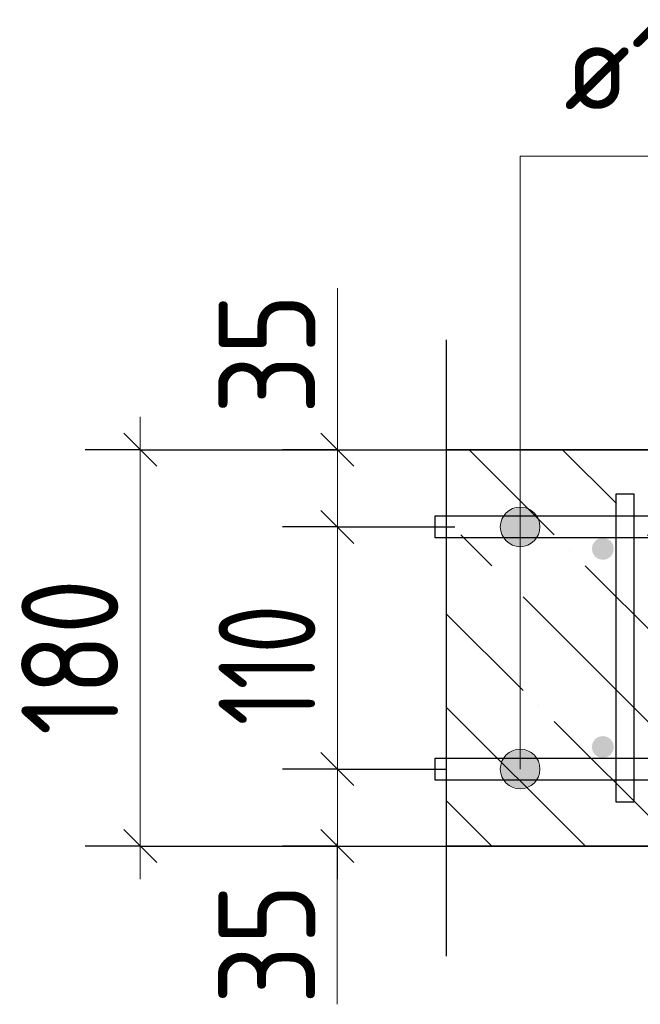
# Model space of a CAD drawing. Header units: millimetres. Extents: x -49773 to 2322955, y -3321 to 58485.
# Tile 214 of 256: x 923429 to 924838, y 33454 to 35690. Entities that reach past the tile are written whole.
import ezdxf

# ---------------------------------------------------------------- set-up
doc = ezdxf.new("R2010")
doc.units = ezdxf.units.MM
doc.linetypes.add('______11', pattern=[500, 400, -50, 0, -50])
doc.linetypes.add('______5', pattern=[1100, 800, -100, 100, -100])
for name, color, linetype, lineweight in [('Standard', 7, 'Continuous', 25), ('Арм.стержн. вертикальными 1', 22, 'Continuous', 35), ('Арм.стержн.горизонт. 1', 180, 'Continuous', 35), ('Размерная линия_ общее', 7, 'Continuous', 13)]:
    doc.layers.add(name, color=color, linetype=linetype, lineweight=lineweight)
doc.layers.add('Арм.стержн.Стяжки', color=7, linetype='Continuous', lineweight=35, true_color=0x501e0f)
doc.styles.add('ISOCPEUR', font='txt')

msp = doc.modelspace()

# ---------------------------------------------------------------- hatches: boundary and pattern name
at = {"layer": 'Арм.стержн. вертикальными 1', "linetype": 'Continuous', "lineweight": 50, "transparency": 33554687}
for points in [[(924777.9, 34488.3), (924776, 34497.9), (924770.6, 34506), (924762.5, 34511.4), (924752.9, 34513.3), (924743.3, 34511.4), (924735.2, 34506), (924729.8, 34497.9), (924727.9, 34488.3), (924729.8, 34478.8), (924735.2, 34470.7), (924743.3, 34465.2), (924752.9, 34463.3), (924762.5, 34465.2), (924770.6, 34470.7), (924776, 34478.8)], [(924777.9, 34038.3), (924776, 34047.9), (924770.6, 34056), (924762.5, 34061.4), (924752.9, 34063.3), (924743.3, 34061.4), (924735.2, 34056), (924729.8, 34047.9), (924727.9, 34038.3), (924729.8, 34028.8), (924735.2, 34020.7), (924743.3, 34015.2), (924752.9, 34013.3), (924762.5, 34015.2), (924770.6, 34020.7), (924776, 34028.8)]]:
    msp.add_hatch(color=4, dxfattribs=at).paths.add_polyline_path(points)
at = {"layer": 'Арм.стержн.горизонт. 1', "linetype": 'Continuous', "lineweight": 13, "transparency": 33554687}
for points in [[(924587.5, 34577), (924542.5, 34577), (924526.3, 34560.8)], [(924587.5, 34577), (924526.3, 34560.8), (924603.7, 34560.8)], [(924587.5, 34577), (924542.5, 34577), (924526.3, 34560.8)], [(924587.5, 34577), (924526.3, 34560.8), (924603.7, 34560.8)], [(924587.5, 34577), (924542.5, 34577), (924526.3, 34560.8)], [(924587.5, 34577), (924526.3, 34560.8), (924603.7, 34560.8)], [(924587.5, 34577), (924542.5, 34577), (924526.3, 34560.8)], [(924587.5, 34577), (924526.3, 34560.8), (924603.7, 34560.8)], [(924587.5, 34577), (924542.5, 34577), (924526.3, 34560.8)], [(924587.5, 34577), (924526.3, 34560.8), (924603.7, 34560.8)], [(924587.5, 34577), (924542.5, 34577), (924526.3, 34560.8)], [(924587.5, 34577), (924526.3, 34560.8), (924603.7, 34560.8)], [(924587.5, 34577), (924542.5, 34577), (924526.3, 34560.8)], [(924587.5, 34577), (924526.3, 34560.8), (924603.7, 34560.8)], [(924587.5, 34577), (924542.5, 34577), (924526.3, 34560.8)], [(924587.5, 34577), (924526.3, 34560.8), (924603.7, 34560.8)], [(924587.5, 34577), (924542.5, 34577), (924526.3, 34560.8)], [(924587.5, 34577), (924526.3, 34560.8), (924603.7, 34560.8)], [(924587.5, 34577), (924542.5, 34577), (924526.3, 34560.8)], [(924587.5, 34577), (924526.3, 34560.8), (924603.7, 34560.8)], [(924587.5, 34577), (924542.5, 34577), (924526.3, 34560.8)], [(924587.5, 34577), (924526.3, 34560.8), (924603.7, 34560.8)], [(924587.5, 34577), (924542.5, 34577), (924526.3, 34560.8)], [(924587.5, 34577), (924526.3, 34560.8), (924603.7, 34560.8)], [(924587.5, 34577), (924542.5, 34577), (924526.3, 34560.8)], [(924587.5, 34577), (924526.3, 34560.8), (924603.7, 34560.8)], [(924587.5, 34577), (924542.5, 34577), (924526.3, 34560.8)], [(924587.5, 34577), (924526.3, 34560.8), (924603.7, 34560.8)], [(924542.5, 34577), (924587.5, 34577), (924565, 34583.3)], [(924542.5, 34577), (924587.5, 34577), (924565, 34583.3)], [(924542.5, 34577), (924587.5, 34577), (924565, 34583.3)], [(924542.5, 34577), (924587.5, 34577), (924565, 34583.3)], [(924542.5, 34577), (924587.5, 34577), (924565, 34583.3)], [(924542.5, 34577), (924587.5, 34577), (924565, 34583.3)], [(924542.5, 34577), (924587.5, 34577), (924565, 34583.3)], [(924542.5, 34577), (924587.5, 34577), (924565, 34583.3)], [(924542.5, 34577), (924587.5, 34577), (924565, 34583.3)], [(924542.5, 34577), (924587.5, 34577), (924565, 34583.3)], [(924542.5, 34577), (924587.5, 34577), (924565, 34583.3)], [(924542.5, 34577), (924587.5, 34577), (924565, 34583.3)], [(924542.5, 34577), (924587.5, 34577), (924565, 34583.3)], [(924542.5, 34577), (924587.5, 34577), (924565, 34583.3)], [(924603.7, 34560.8), (924526.3, 34560.8), (924520, 34538.3)], [(924603.7, 34560.8), (924520, 34538.3), (924609.9, 34538.3)], [(924603.7, 34560.8), (924526.3, 34560.8), (924520, 34538.3)], [(924603.7, 34560.8), (924520, 34538.3), (924609.9, 34538.3)], [(924603.7, 34560.8), (924526.3, 34560.8), (924520, 34538.3)], [(924603.7, 34560.8), (924520, 34538.3), (924609.9, 34538.3)], [(924603.7, 34560.8), (924526.3, 34560.8), (924520, 34538.3)], [(924603.7, 34560.8), (924520, 34538.3), (924609.9, 34538.3)], [(924603.7, 34560.8), (924526.3, 34560.8), (924520, 34538.3)], [(924603.7, 34560.8), (924520, 34538.3), (924609.9, 34538.3)], [(924603.7, 34560.8), (924526.3, 34560.8), (924520, 34538.3)], [(924603.7, 34560.8), (924520, 34538.3), (924609.9, 34538.3)], [(924603.7, 34560.8), (924526.3, 34560.8), (924520, 34538.3)], [(924603.7, 34560.8), (924520, 34538.3), (924609.9, 34538.3)], [(924603.7, 34560.8), (924526.3, 34560.8), (924520, 34538.3)], [(924603.7, 34560.8), (924520, 34538.3), (924609.9, 34538.3)], [(924603.7, 34560.8), (924526.3, 34560.8), (924520, 34538.3)], [(924603.7, 34560.8), (924520, 34538.3), (924609.9, 34538.3)], [(924603.7, 34560.8), (924526.3, 34560.8), (924520, 34538.3)], [(924603.7, 34560.8), (924520, 34538.3), (924609.9, 34538.3)], [(924603.7, 34560.8), (924526.3, 34560.8), (924520, 34538.3)], [(924603.7, 34560.8), (924520, 34538.3), (924609.9, 34538.3)], [(924603.7, 34560.8), (924526.3, 34560.8), (924520, 34538.3)], [(924603.7, 34560.8), (924520, 34538.3), (924609.9, 34538.3)], [(924603.7, 34560.8), (924526.3, 34560.8), (924520, 34538.3)], [(924603.7, 34560.8), (924520, 34538.3), (924609.9, 34538.3)], [(924603.7, 34560.8), (924526.3, 34560.8), (924520, 34538.3)], [(924603.7, 34560.8), (924520, 34538.3), (924609.9, 34538.3)], [(924609.9, 34538.3), (924520, 34538.3), (924526.3, 34515.8)], [(924609.9, 34538.3), (924520, 34538.3), (924526.3, 34515.8)], [(924609.9, 34538.3), (924520, 34538.3), (924526.3, 34515.8)], [(924609.9, 34538.3), (924520, 34538.3), (924526.3, 34515.8)], [(924609.9, 34538.3), (924520, 34538.3), (924526.3, 34515.8)], [(924609.9, 34538.3), (924520, 34538.3), (924526.3, 34515.8)], [(924609.9, 34538.3), (924520, 34538.3), (924526.3, 34515.8)], [(924609.9, 34538.3), (924520, 34538.3), (924526.3, 34515.8)], [(924609.9, 34538.3), (924520, 34538.3), (924526.3, 34515.8)], [(924609.9, 34538.3), (924520, 34538.3), (924526.3, 34515.8)], [(924609.9, 34538.3), (924520, 34538.3), (924526.3, 34515.8)], [(924609.9, 34538.3), (924520, 34538.3), (924526.3, 34515.8)], [(924609.9, 34538.3), (924520, 34538.3), (924526.3, 34515.8)], [(924609.9, 34538.3), (924520, 34538.3), (924526.3, 34515.8)], [(924609.9, 34538.3), (924526.3, 34515.8), (924603.7, 34515.8)], [(924609.9, 34538.3), (924526.3, 34515.8), (924603.7, 34515.8)], [(924609.9, 34538.3), (924526.3, 34515.8), (924603.7, 34515.8)], [(924609.9, 34538.3), (924526.3, 34515.8), (924603.7, 34515.8)], [(924609.9, 34538.3), (924526.3, 34515.8), (924603.7, 34515.8)], [(924609.9, 34538.3), (924526.3, 34515.8), (924603.7, 34515.8)], [(924609.9, 34538.3), (924526.3, 34515.8), (924603.7, 34515.8)], [(924609.9, 34538.3), (924526.3, 34515.8), (924603.7, 34515.8)], [(924609.9, 34538.3), (924526.3, 34515.8), (924603.7, 34515.8)], [(924609.9, 34538.3), (924526.3, 34515.8), (924603.7, 34515.8)], [(924609.9, 34538.3), (924526.3, 34515.8), (924603.7, 34515.8)], [(924609.9, 34538.3), (924526.3, 34515.8), (924603.7, 34515.8)], [(924609.9, 34538.3), (924526.3, 34515.8), (924603.7, 34515.8)], [(924609.9, 34538.3), (924526.3, 34515.8), (924603.7, 34515.8)], [(924603.7, 34515.8), (924526.3, 34515.8), (924542.5, 34499.6)], [(924603.7, 34515.8), (924526.3, 34515.8), (924542.5, 34499.6)], [(924603.7, 34515.8), (924526.3, 34515.8), (924542.5, 34499.6)], [(924603.7, 34515.8), (924526.3, 34515.8), (924542.5, 34499.6)], [(924603.7, 34515.8), (924526.3, 34515.8), (924542.5, 34499.6)], [(924603.7, 34515.8), (924526.3, 34515.8), (924542.5, 34499.6)], [(924603.7, 34515.8), (924526.3, 34515.8), (924542.5, 34499.6)], [(924603.7, 34515.8), (924526.3, 34515.8), (924542.5, 34499.6)], [(924603.7, 34515.8), (924526.3, 34515.8), (924542.5, 34499.6)], [(924603.7, 34515.8), (924526.3, 34515.8), (924542.5, 34499.6)], [(924603.7, 34515.8), (924526.3, 34515.8), (924542.5, 34499.6)], [(924603.7, 34515.8), (924526.3, 34515.8), (924542.5, 34499.6)], [(924603.7, 34515.8), (924526.3, 34515.8), (924542.5, 34499.6)], [(924603.7, 34515.8), (924526.3, 34515.8), (924542.5, 34499.6)], [(924603.7, 34515.8), (924542.5, 34499.6), (924587.5, 34499.6)], [(924603.7, 34515.8), (924542.5, 34499.6), (924587.5, 34499.6)], [(924603.7, 34515.8), (924542.5, 34499.6), (924587.5, 34499.6)], [(924603.7, 34515.8), (924542.5, 34499.6), (924587.5, 34499.6)], [(924603.7, 34515.8), (924542.5, 34499.6), (924587.5, 34499.6)], [(924603.7, 34515.8), (924542.5, 34499.6), (924587.5, 34499.6)], [(924603.7, 34515.8), (924542.5, 34499.6), (924587.5, 34499.6)], [(924603.7, 34515.8), (924542.5, 34499.6), (924587.5, 34499.6)], [(924603.7, 34515.8), (924542.5, 34499.6), (924587.5, 34499.6)], [(924603.7, 34515.8), (924542.5, 34499.6), (924587.5, 34499.6)], [(924603.7, 34515.8), (924542.5, 34499.6), (924587.5, 34499.6)], [(924603.7, 34515.8), (924542.5, 34499.6), (924587.5, 34499.6)], [(924603.7, 34515.8), (924542.5, 34499.6), (924587.5, 34499.6)], [(924603.7, 34515.8), (924542.5, 34499.6), (924587.5, 34499.6)], [(924587.5, 34499.6), (924542.5, 34499.6), (924565, 34493.3)], [(924587.5, 34499.6), (924542.5, 34499.6), (924565, 34493.3)], [(924587.5, 34499.6), (924542.5, 34499.6), (924565, 34493.3)], [(924587.5, 34499.6), (924542.5, 34499.6), (924565, 34493.3)], [(924587.5, 34499.6), (924542.5, 34499.6), (924565, 34493.3)], [(924587.5, 34499.6), (924542.5, 34499.6), (924565, 34493.3)], [(924587.5, 34499.6), (924542.5, 34499.6), (924565, 34493.3)], [(924587.5, 34499.6), (924542.5, 34499.6), (924565, 34493.3)], [(924587.5, 34499.6), (924542.5, 34499.6), (924565, 34493.3)], [(924587.5, 34499.6), (924542.5, 34499.6), (924565, 34493.3)], [(924587.5, 34499.6), (924542.5, 34499.6), (924565, 34493.3)], [(924587.5, 34499.6), (924542.5, 34499.6), (924565, 34493.3)], [(924587.5, 34499.6), (924542.5, 34499.6), (924565, 34493.3)], [(924587.5, 34499.6), (924542.5, 34499.6), (924565, 34493.3)], [(924587.5, 34027), (924542.5, 34027), (924526.3, 34010.8)], [(924587.5, 34027), (924526.3, 34010.8), (924603.7, 34010.8)], [(924587.5, 34027), (924542.5, 34027), (924526.3, 34010.8)], [(924587.5, 34027), (924526.3, 34010.8), (924603.7, 34010.8)], [(924587.5, 34027), (924542.5, 34027), (924526.3, 34010.8)], [(924587.5, 34027), (924526.3, 34010.8), (924603.7, 34010.8)], [(924587.5, 34027), (924542.5, 34027), (924526.3, 34010.8)], [(924587.5, 34027), (924526.3, 34010.8), (924603.7, 34010.8)], [(924587.5, 34027), (924542.5, 34027), (924526.3, 34010.8)], [(924587.5, 34027), (924526.3, 34010.8), (924603.7, 34010.8)], [(924587.5, 34027), (924542.5, 34027), (924526.3, 34010.8)], [(924587.5, 34027), (924526.3, 34010.8), (924603.7, 34010.8)], [(924587.5, 34027), (924542.5, 34027), (924526.3, 34010.8)], [(924587.5, 34027), (924526.3, 34010.8), (924603.7, 34010.8)], [(924587.5, 34027), (924542.5, 34027), (924526.3, 34010.8)], [(924587.5, 34027), (924526.3, 34010.8), (924603.7, 34010.8)], [(924587.5, 34027), (924542.5, 34027), (924526.3, 34010.8)], [(924587.5, 34027), (924526.3, 34010.8), (924603.7, 34010.8)], [(924587.5, 34027), (924542.5, 34027), (924526.3, 34010.8)], [(924587.5, 34027), (924526.3, 34010.8), (924603.7, 34010.8)], [(924587.5, 34027), (924542.5, 34027), (924526.3, 34010.8)], [(924587.5, 34027), (924526.3, 34010.8), (924603.7, 34010.8)], [(924587.5, 34027), (924542.5, 34027), (924526.3, 34010.8)], [(924587.5, 34027), (924526.3, 34010.8), (924603.7, 34010.8)], [(924587.5, 34027), (924542.5, 34027), (924526.3, 34010.8)], [(924587.5, 34027), (924526.3, 34010.8), (924603.7, 34010.8)], [(924587.5, 34027), (924542.5, 34027), (924526.3, 34010.8)], [(924587.5, 34027), (924526.3, 34010.8), (924603.7, 34010.8)], [(924542.5, 34027), (924587.5, 34027), (924565, 34033.3)], [(924542.5, 34027), (924587.5, 34027), (924565, 34033.3)], [(924542.5, 34027), (924587.5, 34027), (924565, 34033.3)], [(924542.5, 34027), (924587.5, 34027), (924565, 34033.3)], [(924542.5, 34027), (924587.5, 34027), (924565, 34033.3)], [(924542.5, 34027), (924587.5, 34027), (924565, 34033.3)], [(924542.5, 34027), (924587.5, 34027), (924565, 34033.3)], [(924542.5, 34027), (924587.5, 34027), (924565, 34033.3)], [(924542.5, 34027), (924587.5, 34027), (924565, 34033.3)], [(924542.5, 34027), (924587.5, 34027), (924565, 34033.3)], [(924542.5, 34027), (924587.5, 34027), (924565, 34033.3)], [(924542.5, 34027), (924587.5, 34027), (924565, 34033.3)], [(924542.5, 34027), (924587.5, 34027), (924565, 34033.3)], [(924542.5, 34027), (924587.5, 34027), (924565, 34033.3)], [(924603.7, 34010.8), (924526.3, 34010.8), (924520, 33988.3)], [(924603.7, 34010.8), (924520, 33988.3), (924609.9, 33988.3)], [(924603.7, 34010.8), (924526.3, 34010.8), (924520, 33988.3)], [(924603.7, 34010.8), (924520, 33988.3), (924609.9, 33988.3)], [(924603.7, 34010.8), (924526.3, 34010.8), (924520, 33988.3)], [(924603.7, 34010.8), (924520, 33988.3), (924609.9, 33988.3)], [(924603.7, 34010.8), (924526.3, 34010.8), (924520, 33988.3)], [(924603.7, 34010.8), (924520, 33988.3), (924609.9, 33988.3)], [(924603.7, 34010.8), (924526.3, 34010.8), (924520, 33988.3)], [(924603.7, 34010.8), (924520, 33988.3), (924609.9, 33988.3)], [(924603.7, 34010.8), (924526.3, 34010.8), (924520, 33988.3)], [(924603.7, 34010.8), (924520, 33988.3), (924609.9, 33988.3)], [(924603.7, 34010.8), (924526.3, 34010.8), (924520, 33988.3)], [(924603.7, 34010.8), (924520, 33988.3), (924609.9, 33988.3)], [(924603.7, 34010.8), (924526.3, 34010.8), (924520, 33988.3)], [(924603.7, 34010.8), (924520, 33988.3), (924609.9, 33988.3)], [(924603.7, 34010.8), (924526.3, 34010.8), (924520, 33988.3)], [(924603.7, 34010.8), (924520, 33988.3), (924609.9, 33988.3)], [(924603.7, 34010.8), (924526.3, 34010.8), (924520, 33988.3)], [(924603.7, 34010.8), (924520, 33988.3), (924609.9, 33988.3)], [(924603.7, 34010.8), (924526.3, 34010.8), (924520, 33988.3)], [(924603.7, 34010.8), (924520, 33988.3), (924609.9, 33988.3)], [(924603.7, 34010.8), (924526.3, 34010.8), (924520, 33988.3)], [(924603.7, 34010.8), (924520, 33988.3), (924609.9, 33988.3)], [(924603.7, 34010.8), (924526.3, 34010.8), (924520, 33988.3)], [(924603.7, 34010.8), (924520, 33988.3), (924609.9, 33988.3)], [(924603.7, 34010.8), (924526.3, 34010.8), (924520, 33988.3)], [(924603.7, 34010.8), (924520, 33988.3), (924609.9, 33988.3)], [(924609.9, 33988.3), (924520, 33988.3), (924526.3, 33965.8)], [(924609.9, 33988.3), (924520, 33988.3), (924526.3, 33965.8)], [(924609.9, 33988.3), (924520, 33988.3), (924526.3, 33965.8)], [(924609.9, 33988.3), (924520, 33988.3), (924526.3, 33965.8)], [(924609.9, 33988.3), (924520, 33988.3), (924526.3, 33965.8)], [(924609.9, 33988.3), (924520, 33988.3), (924526.3, 33965.8)], [(924609.9, 33988.3), (924520, 33988.3), (924526.3, 33965.8)], [(924609.9, 33988.3), (924520, 33988.3), (924526.3, 33965.8)], [(924609.9, 33988.3), (924520, 33988.3), (924526.3, 33965.8)], [(924609.9, 33988.3), (924520, 33988.3), (924526.3, 33965.8)], [(924609.9, 33988.3), (924520, 33988.3), (924526.3, 33965.8)], [(924609.9, 33988.3), (924520, 33988.3), (924526.3, 33965.8)], [(924609.9, 33988.3), (924520, 33988.3), (924526.3, 33965.8)], [(924609.9, 33988.3), (924520, 33988.3), (924526.3, 33965.8)], [(924609.9, 33988.3), (924526.3, 33965.8), (924603.7, 33965.8)], [(924609.9, 33988.3), (924526.3, 33965.8), (924603.7, 33965.8)], [(924609.9, 33988.3), (924526.3, 33965.8), (924603.7, 33965.8)], [(924609.9, 33988.3), (924526.3, 33965.8), (924603.7, 33965.8)], [(924609.9, 33988.3), (924526.3, 33965.8), (924603.7, 33965.8)], [(924609.9, 33988.3), (924526.3, 33965.8), (924603.7, 33965.8)], [(924609.9, 33988.3), (924526.3, 33965.8), (924603.7, 33965.8)], [(924609.9, 33988.3), (924526.3, 33965.8), (924603.7, 33965.8)], [(924609.9, 33988.3), (924526.3, 33965.8), (924603.7, 33965.8)], [(924609.9, 33988.3), (924526.3, 33965.8), (924603.7, 33965.8)], [(924609.9, 33988.3), (924526.3, 33965.8), (924603.7, 33965.8)], [(924609.9, 33988.3), (924526.3, 33965.8), (924603.7, 33965.8)], [(924609.9, 33988.3), (924526.3, 33965.8), (924603.7, 33965.8)], [(924609.9, 33988.3), (924526.3, 33965.8), (924603.7, 33965.8)], [(924603.7, 33965.8), (924526.3, 33965.8), (924542.5, 33949.6)], [(924603.7, 33965.8), (924526.3, 33965.8), (924542.5, 33949.6)], [(924603.7, 33965.8), (924526.3, 33965.8), (924542.5, 33949.6)], [(924603.7, 33965.8), (924526.3, 33965.8), (924542.5, 33949.6)], [(924603.7, 33965.8), (924526.3, 33965.8), (924542.5, 33949.6)], [(924603.7, 33965.8), (924526.3, 33965.8), (924542.5, 33949.6)], [(924603.7, 33965.8), (924526.3, 33965.8), (924542.5, 33949.6)], [(924603.7, 33965.8), (924526.3, 33965.8), (924542.5, 33949.6)], [(924603.7, 33965.8), (924526.3, 33965.8), (924542.5, 33949.6)], [(924603.7, 33965.8), (924526.3, 33965.8), (924542.5, 33949.6)], [(924603.7, 33965.8), (924526.3, 33965.8), (924542.5, 33949.6)], [(924603.7, 33965.8), (924526.3, 33965.8), (924542.5, 33949.6)], [(924603.7, 33965.8), (924526.3, 33965.8), (924542.5, 33949.6)], [(924603.7, 33965.8), (924526.3, 33965.8), (924542.5, 33949.6)], [(924603.7, 33965.8), (924542.5, 33949.6), (924587.5, 33949.6)], [(924603.7, 33965.8), (924542.5, 33949.6), (924587.5, 33949.6)], [(924603.7, 33965.8), (924542.5, 33949.6), (924587.5, 33949.6)], [(924603.7, 33965.8), (924542.5, 33949.6), (924587.5, 33949.6)], [(924603.7, 33965.8), (924542.5, 33949.6), (924587.5, 33949.6)], [(924603.7, 33965.8), (924542.5, 33949.6), (924587.5, 33949.6)], [(924603.7, 33965.8), (924542.5, 33949.6), (924587.5, 33949.6)], [(924603.7, 33965.8), (924542.5, 33949.6), (924587.5, 33949.6)], [(924603.7, 33965.8), (924542.5, 33949.6), (924587.5, 33949.6)], [(924603.7, 33965.8), (924542.5, 33949.6), (924587.5, 33949.6)], [(924603.7, 33965.8), (924542.5, 33949.6), (924587.5, 33949.6)], [(924603.7, 33965.8), (924542.5, 33949.6), (924587.5, 33949.6)], [(924603.7, 33965.8), (924542.5, 33949.6), (924587.5, 33949.6)], [(924603.7, 33965.8), (924542.5, 33949.6), (924587.5, 33949.6)], [(924587.5, 33949.6), (924542.5, 33949.6), (924565, 33943.3)], [(924587.5, 33949.6), (924542.5, 33949.6), (924565, 33943.3)], [(924587.5, 33949.6), (924542.5, 33949.6), (924565, 33943.3)], [(924587.5, 33949.6), (924542.5, 33949.6), (924565, 33943.3)], [(924587.5, 33949.6), (924542.5, 33949.6), (924565, 33943.3)], [(924587.5, 33949.6), (924542.5, 33949.6), (924565, 33943.3)], [(924587.5, 33949.6), (924542.5, 33949.6), (924565, 33943.3)], [(924587.5, 33949.6), (924542.5, 33949.6), (924565, 33943.3)], [(924587.5, 33949.6), (924542.5, 33949.6), (924565, 33943.3)], [(924587.5, 33949.6), (924542.5, 33949.6), (924565, 33943.3)], [(924587.5, 33949.6), (924542.5, 33949.6), (924565, 33943.3)], [(924587.5, 33949.6), (924542.5, 33949.6), (924565, 33943.3)], [(924587.5, 33949.6), (924542.5, 33949.6), (924565, 33943.3)], [(924587.5, 33949.6), (924542.5, 33949.6), (924565, 33943.3)]]:
    msp.add_hatch(color=7, dxfattribs=at).paths.add_polyline_path(points)

# ---------------------------------------------------------------- linework, layer by layer
at = {"layer": 'Standard', "color": 7, "linetype": 'Continuous', "lineweight": 25, "transparency": 33554687}
msp.add_line((924397.4, 34963.3), (924397.4, 33563.3), dxfattribs=at)
at = {"layer": 'Standard', "color": 7, "linetype": 'Continuous', "lineweight": 35, "transparency": 33554687}
for p, q in [((927452.9, 34713.3), (924397.4, 34713.3)), ((924397.4, 33813.3), (927452.9, 33813.3))]:
    msp.add_line(p, q, dxfattribs=at)
at = {"layer": 'Standard', "color": 253, "linetype": '______11', "lineweight": 35, "true_color": 0xababab, "transparency": 33554687}
for p, q in [((925349.5, 33813.3), (924449.5, 34713.3)), ((924925.2, 33813.3), (924397.4, 34341.1)), ((924501, 33813.3), (924397.4, 33916.9))]:
    msp.add_line(p, q, dxfattribs=at)
at = {"layer": 'Standard', "color": 253, "linetype": '______5', "lineweight": 35, "true_color": 0xababab, "transparency": 33554687}
for p, q in [((925561.6, 33813.3), (924661.6, 34713.3)), ((925137.4, 33813.3), (924397.4, 34553.3)), ((924713.1, 33813.3), (924397.4, 34129))]:
    msp.add_line(p, q, dxfattribs=at)
at = {"layer": 'Арм.стержн.горизонт. 1', "color": 7, "linetype": 'Continuous', "lineweight": 13, "transparency": 33554687}
for p, q in [((924565, 35380), (924565, 34538.3)), ((924565, 35380), (926005, 35380)), ((924565, 35380), (924565, 33988.3)), ((924565, 35380), (924565, 33988.3)), ((924565, 35380), (924565, 33988.3)), ((924565, 35380), (924565, 33988.3)), ((924565, 35380), (924565, 33988.3)), ((924565, 35380), (924565, 33988.3)), ((924565, 35380), (924565, 33988.3)), ((924565, 35380), (924565, 33988.3)), ((924565, 35380), (924565, 33988.3)), ((924565, 35380), (924565, 33988.3)), ((924565, 35380), (924565, 33988.3)), ((924565, 35380), (924565, 33988.3)), ((924565, 35380), (924565, 33988.3)), ((924565, 35380), (924565, 33988.3)), ((924565, 35380), (924565, 34538.3)), ((924565, 35380), (924565, 34538.3)), ((924565, 35380), (924565, 34538.3)), ((924565, 35380), (924565, 34538.3)), ((924565, 35380), (924565, 34538.3)), ((924565, 35380), (924565, 34538.3)), ((924565, 35380), (924565, 34538.3)), ((924565, 35380), (924565, 34538.3)), ((924565, 35380), (924565, 34538.3)), ((924565, 35380), (924565, 34538.3)), ((924565, 35380), (924565, 34538.3)), ((924565, 35380), (924565, 34538.3)), ((924565, 35380), (924565, 34538.3)), ((924565, 34583.3), (924565, 34583.3)), ((924565, 34583.3), (924565, 34583.3)), ((924565, 34583.3), (924565, 34583.3)), ((924565, 34583.3), (924565, 34583.3)), ((924565, 34583.3), (924565, 34583.3)), ((924565, 34583.3), (924565, 34583.3)), ((924565, 34583.3), (924565, 34583.3)), ((924565, 34583.3), (924565, 34583.3)), ((924565, 34583.3), (924565, 34583.3)), ((924565, 34583.3), (924565, 34583.3)), ((924565, 34583.3), (924565, 34583.3)), ((924565, 34583.3), (924565, 34583.3)), ((924565, 34583.3), (924565, 34583.3)), ((924565, 34583.3), (924565, 34583.3)), ((924520, 34538.3), (924520, 34538.3)), ((924520, 34538.3), (924520, 34538.3)), ((924520, 34538.3), (924520, 34538.3)), ((924520, 34538.3), (924520, 34538.3)), ((924520, 34538.3), (924520, 34538.3)), ((924520, 34538.3), (924520, 34538.3)), ((924520, 34538.3), (924520, 34538.3)), ((924520, 34538.3), (924520, 34538.3)), ((924520, 34538.3), (924520, 34538.3)), ((924520, 34538.3), (924520, 34538.3)), ((924520, 34538.3), (924520, 34538.3)), ((924520, 34538.3), (924520, 34538.3)), ((924520, 34538.3), (924520, 34538.3)), ((924520, 34538.3), (924520, 34538.3)), ((924609.9, 34538.3), (924609.9, 34538.3)), ((924609.9, 34538.3), (924609.9, 34538.3)), ((924609.9, 34538.3), (924609.9, 34538.3)), ((924609.9, 34538.3), (924609.9, 34538.3)), ((924609.9, 34538.3), (924609.9, 34538.3)), ((924609.9, 34538.3), (924609.9, 34538.3)), ((924609.9, 34538.3), (924609.9, 34538.3)), ((924609.9, 34538.3), (924609.9, 34538.3)), ((924609.9, 34538.3), (924609.9, 34538.3)), ((924609.9, 34538.3), (924609.9, 34538.3)), ((924609.9, 34538.3), (924609.9, 34538.3)), ((924609.9, 34538.3), (924609.9, 34538.3)), ((924609.9, 34538.3), (924609.9, 34538.3)), ((924609.9, 34538.3), (924609.9, 34538.3)), ((924565, 34493.3), (924565, 34493.3)), ((924565, 34493.3), (924565, 34493.3)), ((924565, 34493.3), (924565, 34493.3)), ((924565, 34493.3), (924565, 34493.3)), ((924565, 34493.3), (924565, 34493.3)), ((924565, 34493.3), (924565, 34493.3)), ((924565, 34493.3), (924565, 34493.3)), ((924565, 34493.3), (924565, 34493.3)), ((924565, 34493.3), (924565, 34493.3)), ((924565, 34493.3), (924565, 34493.3)), ((924565, 34493.3), (924565, 34493.3)), ((924565, 34493.3), (924565, 34493.3)), ((924565, 34493.3), (924565, 34493.3)), ((924565, 34493.3), (924565, 34493.3)), ((924565, 34033.3), (924565, 34033.3)), ((924565, 34033.3), (924565, 34033.3)), ((924565, 34033.3), (924565, 34033.3)), ((924565, 34033.3), (924565, 34033.3)), ((924565, 34033.3), (924565, 34033.3)), ((924565, 34033.3), (924565, 34033.3)), ((924565, 34033.3), (924565, 34033.3)), ((924565, 34033.3), (924565, 34033.3)), ((924565, 34033.3), (924565, 34033.3)), ((924565, 34033.3), (924565, 34033.3)), ((924565, 34033.3), (924565, 34033.3)), ((924565, 34033.3), (924565, 34033.3)), ((924565, 34033.3), (924565, 34033.3)), ((924565, 34033.3), (924565, 34033.3)), ((924520, 33988.3), (924520, 33988.3)), ((924520, 33988.3), (924520, 33988.3)), ((924520, 33988.3), (924520, 33988.3)), ((924520, 33988.3), (924520, 33988.3)), ((924520, 33988.3), (924520, 33988.3)), ((924520, 33988.3), (924520, 33988.3)), ((924520, 33988.3), (924520, 33988.3)), ((924520, 33988.3), (924520, 33988.3)), ((924520, 33988.3), (924520, 33988.3)), ((924520, 33988.3), (924520, 33988.3)), ((924520, 33988.3), (924520, 33988.3)), ((924520, 33988.3), (924520, 33988.3)), ((924520, 33988.3), (924520, 33988.3)), ((924520, 33988.3), (924520, 33988.3)), ((924609.9, 33988.3), (924609.9, 33988.3)), ((924609.9, 33988.3), (924609.9, 33988.3)), ((924609.9, 33988.3), (924609.9, 33988.3)), ((924609.9, 33988.3), (924609.9, 33988.3)), ((924609.9, 33988.3), (924609.9, 33988.3)), ((924609.9, 33988.3), (924609.9, 33988.3)), ((924609.9, 33988.3), (924609.9, 33988.3)), ((924609.9, 33988.3), (924609.9, 33988.3)), ((924609.9, 33988.3), (924609.9, 33988.3)), ((924609.9, 33988.3), (924609.9, 33988.3)), ((924609.9, 33988.3), (924609.9, 33988.3)), ((924609.9, 33988.3), (924609.9, 33988.3)), ((924609.9, 33988.3), (924609.9, 33988.3)), ((924609.9, 33988.3), (924609.9, 33988.3)), ((924565, 33943.3), (924565, 33943.3)), ((924565, 33943.3), (924565, 33943.3)), ((924565, 33943.3), (924565, 33943.3)), ((924565, 33943.3), (924565, 33943.3)), ((924565, 33943.3), (924565, 33943.3)), ((924565, 33943.3), (924565, 33943.3)), ((924565, 33943.3), (924565, 33943.3)), ((924565, 33943.3), (924565, 33943.3)), ((924565, 33943.3), (924565, 33943.3)), ((924565, 33943.3), (924565, 33943.3)), ((924565, 33943.3), (924565, 33943.3)), ((924565, 33943.3), (924565, 33943.3)), ((924565, 33943.3), (924565, 33943.3)), ((924565, 33943.3), (924565, 33943.3))]:
    msp.add_line(p, q, dxfattribs=at)
at = {"layer": 'Арм.стержн.горизонт. 1', "color": 4, "linetype": 'Continuous', "lineweight": 25, "transparency": 33554687}
for points in [[(924372.4, 34563.3), (927302.9, 34563.3), (927302.9, 34513.3), (924372.4, 34513.3), (924372.4, 34563.3)], [(924372.4, 34563.3), (927302.9, 34563.3), (927302.9, 34513.3), (924372.4, 34513.3), (924372.4, 34563.3)], [(924372.4, 34563.3), (927302.9, 34563.3), (927302.9, 34513.3), (924372.4, 34513.3), (924372.4, 34563.3)], [(924372.4, 34563.3), (927302.9, 34563.3), (927302.9, 34513.3), (924372.4, 34513.3), (924372.4, 34563.3)], [(924372.4, 34563.3), (927302.9, 34563.3), (927302.9, 34513.3), (924372.4, 34513.3), (924372.4, 34563.3)], [(924372.4, 34563.3), (927302.9, 34563.3), (927302.9, 34513.3), (924372.4, 34513.3), (924372.4, 34563.3)], [(924372.4, 34563.3), (927302.9, 34563.3), (927302.9, 34513.3), (924372.4, 34513.3), (924372.4, 34563.3)], [(924372.4, 34563.3), (927302.9, 34563.3), (927302.9, 34513.3), (924372.4, 34513.3), (924372.4, 34563.3)], [(924372.4, 34563.3), (927302.9, 34563.3), (927302.9, 34513.3), (924372.4, 34513.3), (924372.4, 34563.3)], [(924372.4, 34563.3), (927302.9, 34563.3), (927302.9, 34513.3), (924372.4, 34513.3), (924372.4, 34563.3)], [(924372.4, 34563.3), (927302.9, 34563.3), (927302.9, 34513.3), (924372.4, 34513.3), (924372.4, 34563.3)], [(924372.4, 34563.3), (927302.9, 34563.3), (927302.9, 34513.3), (924372.4, 34513.3), (924372.4, 34563.3)], [(924372.4, 34563.3), (927302.9, 34563.3), (927302.9, 34513.3), (924372.4, 34513.3), (924372.4, 34563.3)], [(924372.4, 34563.3), (927302.9, 34563.3), (927302.9, 34513.3), (924372.4, 34513.3), (924372.4, 34563.3)], [(924372.4, 34013.3), (927302.9, 34013.3), (927302.9, 33963.3), (924372.4, 33963.3), (924372.4, 34013.3)], [(924372.4, 34013.3), (927302.9, 34013.3), (927302.9, 33963.3), (924372.4, 33963.3), (924372.4, 34013.3)], [(924372.4, 34013.3), (927302.9, 34013.3), (927302.9, 33963.3), (924372.4, 33963.3), (924372.4, 34013.3)], [(924372.4, 34013.3), (927302.9, 34013.3), (927302.9, 33963.3), (924372.4, 33963.3), (924372.4, 34013.3)], [(924372.4, 34013.3), (927302.9, 34013.3), (927302.9, 33963.3), (924372.4, 33963.3), (924372.4, 34013.3)], [(924372.4, 34013.3), (927302.9, 34013.3), (927302.9, 33963.3), (924372.4, 33963.3), (924372.4, 34013.3)], [(924372.4, 34013.3), (927302.9, 34013.3), (927302.9, 33963.3), (924372.4, 33963.3), (924372.4, 34013.3)], [(924372.4, 34013.3), (927302.9, 34013.3), (927302.9, 33963.3), (924372.4, 33963.3), (924372.4, 34013.3)], [(924372.4, 34013.3), (927302.9, 34013.3), (927302.9, 33963.3), (924372.4, 33963.3), (924372.4, 34013.3)], [(924372.4, 34013.3), (927302.9, 34013.3), (927302.9, 33963.3), (924372.4, 33963.3), (924372.4, 34013.3)], [(924372.4, 34013.3), (927302.9, 34013.3), (927302.9, 33963.3), (924372.4, 33963.3), (924372.4, 34013.3)], [(924372.4, 34013.3), (927302.9, 34013.3), (927302.9, 33963.3), (924372.4, 33963.3), (924372.4, 34013.3)], [(924372.4, 34013.3), (927302.9, 34013.3), (927302.9, 33963.3), (924372.4, 33963.3), (924372.4, 34013.3)], [(924372.4, 34013.3), (927302.9, 34013.3), (927302.9, 33963.3), (924372.4, 33963.3), (924372.4, 34013.3)]]:
    msp.add_lwpolyline(points, dxfattribs=at)
at = {"layer": 'Арм.стержн.горизонт. 1', "color": 7, "linetype": 'Continuous', "lineweight": 13, "transparency": 33554687}
for centre in [(924565, 34538.3), (924565, 34538.3), (924565, 34538.3), (924565, 34538.3), (924565, 34538.3), (924565, 34538.3), (924565, 34538.3), (924565, 34538.3), (924565, 34538.3), (924565, 34538.3), (924565, 34538.3), (924565, 34538.3), (924565, 34538.3), (924565, 34538.3), (924565, 33988.3), (924565, 33988.3), (924565, 33988.3), (924565, 33988.3), (924565, 33988.3), (924565, 33988.3), (924565, 33988.3), (924565, 33988.3), (924565, 33988.3), (924565, 33988.3), (924565, 33988.3), (924565, 33988.3), (924565, 33988.3), (924565, 33988.3)]:
    msp.add_circle(centre, 45, dxfattribs=at)
at = {"layer": 'Арм.стержн.Стяжки', "color": 40, "linetype": 'Continuous', "lineweight": 25, "transparency": 33554687}
msp.add_lwpolyline([(924782.9, 33913.3), (924782.9, 34613.3), (924822.9, 34613.3), (924822.9, 33913.3), (924782.9, 33913.3)], dxfattribs=at)
msp.add_lwpolyline([(924782.9, 33913.3), (924782.9, 34613.3), (924822.9, 34613.3), (924822.9, 33913.3), (924782.9, 33913.3)], dxfattribs=at)
msp.add_lwpolyline([(924782.9, 33913.3), (924782.9, 34613.3), (924822.9, 34613.3), (924822.9, 33913.3), (924782.9, 33913.3)], dxfattribs=at)
msp.add_lwpolyline([(924782.9, 33913.3), (924782.9, 34613.3), (924822.9, 34613.3), (924822.9, 33913.3), (924782.9, 33913.3)], dxfattribs=at)
msp.add_lwpolyline([(924782.9, 33913.3), (924782.9, 34613.3), (924822.9, 34613.3), (924822.9, 33913.3), (924782.9, 33913.3)], dxfattribs=at)
msp.add_lwpolyline([(924782.9, 33913.3), (924782.9, 34613.3), (924822.9, 34613.3), (924822.9, 33913.3), (924782.9, 33913.3)], dxfattribs=at)
msp.add_lwpolyline([(924782.9, 33913.3), (924782.9, 34613.3), (924822.9, 34613.3), (924822.9, 33913.3), (924782.9, 33913.3)], dxfattribs=at)
at = {"layer": 'Размерная линия_ общее', "color": 7, "linetype": 'Continuous', "lineweight": 13, "transparency": 33554687}
for p, q in [((924150.2, 34794.3), (924150.2, 35080.3)), ((923702.6, 34713.3), (923702.6, 34788.3)), ((924150.1, 34625.8), (924150.2, 34794.3)), ((924150.1, 34713.3), (924150.1, 34788.3)), ((924150.1, 34538.3), (924150.1, 34713.3)), ((924150.1, 33988.3), (924150.1, 34538.3)), ((924150.1, 33813.3), (924150.1, 33988.3)), ((924150.1, 33900.8), (924149.8, 33739.9)), ((923702.6, 33813.3), (923702.6, 33738.3)), ((924150.1, 33813.3), (924150.1, 33738.3)), ((924149.8, 33739.9), (924149.8, 33453.9))]:
    msp.add_line(p, q, dxfattribs=at)
at = {"layer": 'Размерная линия_ общее', "color": 7, "linetype": 'Continuous', "lineweight": 25, "transparency": 33554687}
for p, q in [((923740.1, 34675.8), (923665.1, 34750.8)), ((924187.6, 34675.8), (924112.6, 34750.8)), ((924187.6, 34500.8), (924112.6, 34575.8)), ((924187.6, 33950.8), (924112.6, 34025.8)), ((923740.1, 33775.8), (923665.1, 33850.8)), ((924187.6, 33775.8), (924112.6, 33850.8))]:
    msp.add_line(p, q, dxfattribs=at)
at = {"layer": 'Размерная линия_ общее', "color": 253, "linetype": 'Continuous', "lineweight": -3, "true_color": 0xa0a0a0, "transparency": 33554687}
for p, q in [((923702.6, 34713.3), (923577.6, 34713.3)), ((923702.6, 34713.3), (923827.6, 34713.3)), ((923702.6, 34713.3), (924418.1, 34713.3)), ((924150.1, 34713.3), (924025.1, 34713.3)), ((924150.1, 34713.3), (924275.1, 34713.3)), ((924150.1, 34713.3), (924445.9, 34713.3)), ((924150.1, 34538.3), (924025.1, 34538.3)), ((924150.1, 34538.3), (924275.1, 34538.3)), ((924150.1, 34538.3), (924416.5, 34538.3)), ((924150.1, 33988.3), (924025.1, 33988.3)), ((924150.1, 33988.3), (924275.1, 33988.3)), ((924150.1, 33988.3), (924396, 33988.3)), ((923702.6, 33813.3), (923577.6, 33813.3)), ((923702.6, 33813.3), (923827.6, 33813.3)), ((923702.6, 33813.3), (924385.8, 33813.3)), ((924150.1, 33813.3), (924025.1, 33813.3)), ((924150.1, 33813.3), (924275.1, 33813.3)), ((924150.1, 33813.3), (924485.8, 33813.3))]:
    msp.add_line(p, q, dxfattribs=at)
at = {"layer": 'Размерная линия_ общее', "color": 7, "linetype": 'Continuous', "lineweight": 13, "transparency": 33554687}
msp.add_lwpolyline([(923702.6, 33813.3), (923702.6, 33978.4), (923702.6, 33978.4), (923702.6, 34713.3)], dxfattribs=at)

# ---------------------------------------------------------------- texts
at = {"layer": 'Арм.стержн.горизонт. 1', "color": 7, "linetype": 'Continuous', "lineweight": 25, "transparency": 33554687, "insert": (924665, 35486.7), "char_height": 200, "width": 1333.22, "attachment_point": 7, "style": 'ISOCPEUR'}
msp.add_mtext('\\W0.94;ø10 L=п.м.', dxfattribs=at)
at = {"layer": 'Размерная линия_ общее', "color": 7, "linetype": 'Continuous', "lineweight": 25, "transparency": 33554687, "char_height": 220, "attachment_point": 7, "rotation": 90, "style": 'ISOCPEUR'}
for s, insert, width in [('\\W0.87;35', (924100.2, 34794.3), 403.924), ('\\W0.83;180', (923652.6, 34065.3), 508.571), ('\\W0.74;110', (924100.1, 34087.3), 455.155), ('\\W0.87;35', (924099.8, 33453.9), 403.94)]:
    msp.add_mtext(s, dxfattribs=dict(at, insert=insert, width=width))

doc.saveas('drawing.dxf')
